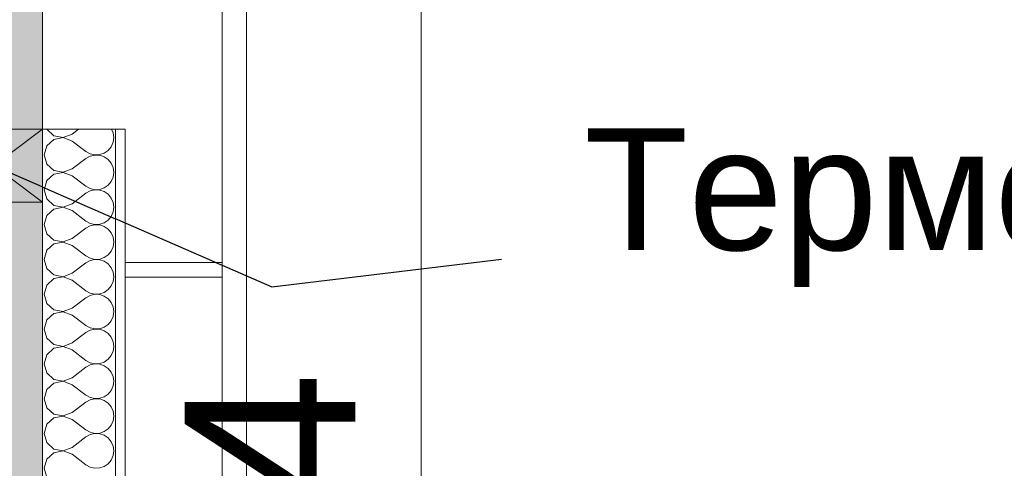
# Model space of a CAD drawing. Header units: millimetres. Extents: x -467606 to 1964440, y -17510 to 201584.
# Tile 15 of 43: x -457862 to -455841, y 6154 to 7075. Entities that reach past the tile are written whole.
import ezdxf

# ---------------------------------------------------------------- set-up
doc = ezdxf.new("R2010")
doc.units = ezdxf.units.MM
doc.header["$MEASUREMENT"] = 0
doc.set_wipeout_variables(frame=1)
doc.linetypes.add('Wipeout_Contour', pattern=[1000, 0, -1000])
for name, color, linetype, lineweight in [('0_Ном._пера__1', 7, 'Continuous', 0), ('0_Ном._пера__120', 7, 'Continuous', 0), ('АР-Стены_внешние_.АР_Ном._пера__1', 7, 'Continuous', 0), ('АР-Стены_внешние_.АР_Ном._пера__120', 7, 'Continuous', 0), ('АР-Стены_внутренние_пилоны.АР_Ном._пера__1', 7, 'Continuous', 0), ('АР-Чертеж-Размеры.АР_Ном._пера__1', 7, 'Continuous', 0), ('Разрез_Заливки_Ном._пера__1', 7, 'Continuous', 0)]:
    doc.layers.add(name, color=color, linetype=linetype, lineweight=lineweight)
for name, color, linetype in [('АР-Стены_внешние_.АР', 7, 'Continuous'), ('АР-Чертеж-Размеры.АР', 7, 'Continuous'), ('Разрез_Заливки', 7, 'Continuous')]:
    doc.layers.add(name, color=color, linetype=linetype)
doc.styles.add('РЎР“Р•РќР•Р\xa0Р\x98Р\xa0_РЎРўР\x98Р›Р¬_1', font='arial.ttf')
doc.styles.add('РЎР“Р•РќР•Р\xa0Р\x98Р\xa0_РЎРўР\x98Р›Р¬_2', font='arial.ttf')
doc.dimstyles.new('СГЕНЕРИР_СТИЛЬ__1', dxfattribs={"dimtxt": 0.18, "dimasz": 91.2, "dimexe": 0.18, "dimexo": 0.0625, "dimgap": 0, "dimtad": 0, "dimtih": 1, "dimtoh": 1, "dimdec": 4, "dimzin": 0, "dimdsep": 46, "dimcen": 0.09, "dimadec": 0, "dimazin": 0, "dimtfac": 1, "dimtdec": 4, "dimtmove": 0, "dimatfit": 3, "dimldrblk": 'ARROWHEAD_11', "dimfxl": 1, "dimtolj": 1, "dimtzin": 0, "dimarcsym": 0})
doc.dimstyles.new('СГЕНЕРИР_СТИЛЬ__2', dxfattribs={"dimtxt": 350, "dimasz": 237.5, "dimexe": 0.18, "dimexo": 300000, "dimgap": 0, "dimtad": 1, "dimlfac": 0.001, "dimzin": 0, "dimdsep": 46, "dimtxsty": 'РЎР“Р•РќР•Р\xa0Р\x98Р\xa0_РЎРўР\x98Р›Р¬_1', "dimblk": 'ARROWHEAD_6', "dimblk1": 'ARROWHEAD_6', "dimblk2": 'ARROWHEAD_6', "dimcen": 0.09, "dimclrd": 7, "dimclre": 7, "dimclrt": 7, "dimadec": 0, "dimazin": 0, "dimtfac": 1, "dimtdec": 4, "dimtmove": 0, "dimatfit": 3, "dimfxl": 1, "dimtolj": 1, "dimtzin": 0, "dimarcsym": 0})
doc.dimstyles.new('СГЕНЕРИР_СТИЛЬ__7', dxfattribs={"dimtxt": 400, "dimasz": 237.5, "dimexe": 0.18, "dimexo": 2000, "dimgap": 0, "dimtad": 1, "dimlfac": 0.001, "dimzin": 0, "dimdsep": 46, "dimtxsty": 'РЎР“Р•РќР•Р\xa0Р\x98Р\xa0_РЎРўР\x98Р›Р¬_2', "dimblk": 'ARROWHEAD_6', "dimblk1": 'ARROWHEAD_6', "dimblk2": 'ARROWHEAD_6', "dimcen": 0.09, "dimclrd": 7, "dimclre": 7, "dimclrt": 7, "dimadec": 0, "dimazin": 0, "dimtfac": 1, "dimtdec": 4, "dimtmove": 0, "dimatfit": 3, "dimfxl": 1, "dimtolj": 1, "dimtzin": 0, "dimarcsym": 0})

# ---------------------------------------------------------------- blocks, each defined once
blk = doc.blocks.new('*X127')
at = {"layer": 'АР-Стены_внешние_.АР_Ном._пера__120', "color": 7, "linetype": 'Continuous', "lineweight": 0}
for p, q in [((-457806.2, 6850), (-457806.2, 6849.8)), ((-457806.2, 6849.8), (-457791.8, 6836.6)), ((-457754.4, 6840), (-457741, 6850)), ((-457670, 6842.6), (-457673.3, 6850)), ((-457791.8, 6836.6), (-457772.6, 6833)), ((-457772.6, 6832.7), (-457791.8, 6829.1)), ((-457772.6, 6833), (-457754.4, 6840)), ((-457754.4, 6825.7), (-457772.6, 6832.7)), ((-457668.7, 6832.9), (-457670, 6842.6)), ((-457670, 6823.1), (-457668.7, 6832.9)), ((-457806.2, 6815.9), (-457811.5, 6797.1)), ((-457791.8, 6829.1), (-457806.2, 6815.9)), ((-457754.4, 6825.7), (-457725.8, 6804.3)), ((-457680.3, 6806.5), (-457674, 6814.1)), ((-457674, 6814.1), (-457670, 6823.1)), ((-457811.5, 6797.1), (-457806.2, 6778.4)), ((-457754.4, 6768.6), (-457725.8, 6790)), ((-457725.8, 6804.3), (-457717.2, 6799.5)), ((-457717.2, 6794.8), (-457725.8, 6790)), ((-457717.2, 6799.5), (-457707.6, 6797.3)), ((-457707.6, 6797), (-457717.2, 6794.8)), ((-457707.6, 6797.3), (-457697.7, 6797.8)), ((-457697.7, 6796.5), (-457707.6, 6797)), ((-457697.7, 6797.8), (-457688.4, 6800.9)), ((-457688.4, 6793.4), (-457697.7, 6796.5)), ((-457688.4, 6800.9), (-457680.3, 6806.5)), ((-457680.3, 6787.8), (-457688.4, 6793.4)), ((-457806.2, 6778.4), (-457791.8, 6765.2)), ((-457674, 6780.2), (-457680.3, 6787.8)), ((-457670, 6771.2), (-457674, 6780.2)), ((-457668.7, 6761.4), (-457670, 6771.2)), ((-457791.8, 6757.7), (-457806.2, 6744.5)), ((-457791.8, 6765.2), (-457772.6, 6761.6)), ((-457772.6, 6761.3), (-457791.8, 6757.7)), ((-457772.6, 6761.6), (-457754.4, 6768.6)), ((-457754.4, 6754.3), (-457772.6, 6761.3)), ((-457754.4, 6754.3), (-457725.8, 6732.9)), ((-457674, 6742.7), (-457670, 6751.7)), ((-457670, 6751.7), (-457668.7, 6761.4)), ((-457806.2, 6744.5), (-457811.5, 6725.7)), ((-457725.8, 6732.9), (-457717.2, 6728.1)), ((-457697.7, 6726.3), (-457688.4, 6729.5)), ((-457688.4, 6729.5), (-457680.3, 6735.1)), ((-457680.3, 6735.1), (-457674, 6742.7)), ((-457811.5, 6725.7), (-457806.2, 6706.9)), ((-457754.4, 6697.1), (-457725.8, 6718.6)), ((-457717.2, 6723.3), (-457725.8, 6718.6)), ((-457717.2, 6728.1), (-457707.6, 6725.9)), ((-457707.6, 6725.6), (-457717.2, 6723.3)), ((-457707.6, 6725.9), (-457697.7, 6726.3)), ((-457697.7, 6725.1), (-457707.6, 6725.6)), ((-457688.4, 6721.9), (-457697.7, 6725.1)), ((-457680.3, 6716.4), (-457688.4, 6721.9)), ((-457674, 6708.8), (-457680.3, 6716.4)), ((-457670, 6699.8), (-457674, 6708.8)), ((-457806.2, 6706.9), (-457791.8, 6693.8)), ((-457791.8, 6693.8), (-457772.6, 6690.1)), ((-457772.6, 6689.9), (-457791.8, 6686.2)), ((-457772.6, 6690.1), (-457754.4, 6697.1)), ((-457754.4, 6682.9), (-457772.6, 6689.9)), ((-457668.7, 6690), (-457670, 6699.8)), ((-457670, 6680.2), (-457668.7, 6690)), ((-457806.2, 6673.1), (-457811.5, 6654.3)), ((-457791.8, 6686.2), (-457806.2, 6673.1)), ((-457754.4, 6682.9), (-457725.8, 6661.4)), ((-457680.3, 6663.6), (-457674, 6671.2)), ((-457674, 6671.2), (-457670, 6680.2)), ((-457811.5, 6654.3), (-457806.2, 6635.5)), ((-457725.8, 6661.4), (-457717.2, 6656.7)), ((-457717.2, 6651.9), (-457725.8, 6647.1)), ((-457717.2, 6656.7), (-457707.6, 6654.4)), ((-457707.6, 6654.1), (-457717.2, 6651.9)), ((-457707.6, 6654.4), (-457697.7, 6654.9)), ((-457697.7, 6653.7), (-457707.6, 6654.1)), ((-457697.7, 6654.9), (-457688.4, 6658.1)), ((-457688.4, 6650.5), (-457697.7, 6653.7)), ((-457688.4, 6658.1), (-457680.3, 6663.6)), ((-457680.3, 6644.9), (-457688.4, 6650.5)), ((-457806.2, 6635.5), (-457791.8, 6622.3)), ((-457754.4, 6625.7), (-457725.8, 6647.1)), ((-457674, 6637.3), (-457680.3, 6644.9)), ((-457670, 6628.3), (-457674, 6637.3)), ((-457668.7, 6618.6), (-457670, 6628.3)), ((-457791.8, 6614.8), (-457806.2, 6601.6)), ((-457791.8, 6622.3), (-457772.6, 6618.7)), ((-457772.6, 6618.4), (-457791.8, 6614.8)), ((-457772.6, 6618.7), (-457754.4, 6625.7)), ((-457754.4, 6611.4), (-457772.6, 6618.4)), ((-457754.4, 6611.4), (-457725.8, 6590)), ((-457674, 6599.8), (-457670, 6608.8)), ((-457670, 6608.8), (-457668.7, 6618.6)), ((-457806.2, 6601.6), (-457811.5, 6582.9)), ((-457725.8, 6590), (-457717.2, 6585.2)), ((-457688.4, 6586.6), (-457680.3, 6592.2)), ((-457680.3, 6592.2), (-457674, 6599.8)), ((-457811.5, 6582.9), (-457806.2, 6564.1)), ((-457754.4, 6554.3), (-457725.8, 6575.7)), ((-457717.2, 6580.5), (-457725.8, 6575.7)), ((-457717.2, 6585.2), (-457707.6, 6583)), ((-457707.6, 6582.7), (-457717.2, 6580.5)), ((-457707.6, 6583), (-457697.7, 6583.5)), ((-457697.7, 6582.2), (-457707.6, 6582.7)), ((-457697.7, 6583.5), (-457688.4, 6586.6)), ((-457688.4, 6579.1), (-457697.7, 6582.2)), ((-457680.3, 6573.5), (-457688.4, 6579.1)), ((-457674, 6565.9), (-457680.3, 6573.5)), ((-457806.2, 6564.1), (-457791.8, 6550.9)), ((-457791.8, 6550.9), (-457772.6, 6547.3)), ((-457772.6, 6547), (-457791.8, 6543.4)), ((-457772.6, 6547.3), (-457754.4, 6554.3)), ((-457754.4, 6540), (-457772.6, 6547)), ((-457670, 6556.9), (-457674, 6565.9)), ((-457668.7, 6547.1), (-457670, 6556.9)), ((-457670, 6537.4), (-457668.7, 6547.1)), ((-457806.2, 6530.2), (-457811.5, 6511.4)), ((-457791.8, 6543.4), (-457806.2, 6530.2)), ((-457754.4, 6540), (-457725.8, 6518.6)), ((-457680.3, 6520.8), (-457674, 6528.4)), ((-457674, 6528.4), (-457670, 6537.4)), ((-457811.5, 6511.4), (-457806.2, 6492.7)), ((-457725.8, 6518.6), (-457717.2, 6513.8)), ((-457717.2, 6509.1), (-457725.8, 6504.3)), ((-457717.2, 6513.8), (-457707.6, 6511.6)), ((-457707.6, 6511.3), (-457717.2, 6509.1)), ((-457707.6, 6511.6), (-457697.7, 6512.1)), ((-457697.7, 6510.8), (-457707.6, 6511.3)), ((-457697.7, 6512.1), (-457688.4, 6515.2)), ((-457688.4, 6507.7), (-457697.7, 6510.8)), ((-457688.4, 6515.2), (-457680.3, 6520.8)), ((-457680.3, 6502.1), (-457688.4, 6507.7)), ((-457806.2, 6492.7), (-457791.8, 6479.5)), ((-457754.4, 6482.9), (-457725.8, 6504.3)), ((-457674, 6494.5), (-457680.3, 6502.1)), ((-457670, 6485.5), (-457674, 6494.5)), ((-457791.8, 6471.9), (-457806.2, 6458.8)), ((-457791.8, 6479.5), (-457772.6, 6475.9)), ((-457772.6, 6475.6), (-457791.8, 6471.9)), ((-457772.6, 6475.9), (-457754.4, 6482.9)), ((-457754.4, 6468.6), (-457772.6, 6475.6)), ((-457754.4, 6468.6), (-457725.8, 6447.1)), ((-457674, 6456.9), (-457670, 6466)), ((-457668.7, 6475.7), (-457670, 6485.5)), ((-457670, 6466), (-457668.7, 6475.7)), ((-457806.2, 6458.8), (-457811.5, 6440)), ((-457725.8, 6447.1), (-457717.2, 6442.4)), ((-457688.4, 6443.8), (-457680.3, 6449.4)), ((-457680.3, 6449.4), (-457674, 6456.9)), ((-457811.5, 6440), (-457806.2, 6421.2)), ((-457754.4, 6411.4), (-457725.8, 6432.9)), ((-457717.2, 6437.6), (-457725.8, 6432.9)), ((-457717.2, 6442.4), (-457707.6, 6440.1)), ((-457707.6, 6439.9), (-457717.2, 6437.6)), ((-457707.6, 6440.1), (-457697.7, 6440.6)), ((-457697.7, 6439.4), (-457707.6, 6439.9)), ((-457697.7, 6440.6), (-457688.4, 6443.8)), ((-457688.4, 6436.2), (-457697.7, 6439.4)), ((-457680.3, 6430.6), (-457688.4, 6436.2)), ((-457674, 6423.1), (-457680.3, 6430.6)), ((-457806.2, 6421.2), (-457791.8, 6408.1)), ((-457791.8, 6408.1), (-457772.6, 6404.4)), ((-457772.6, 6404.4), (-457754.4, 6411.4)), ((-457670, 6414), (-457674, 6423.1)), ((-457668.7, 6404.3), (-457670, 6414)), ((-457806.2, 6387.3), (-457811.5, 6368.6)), ((-457791.8, 6400.5), (-457806.2, 6387.3)), ((-457772.6, 6404.1), (-457791.8, 6400.5)), ((-457754.4, 6397.1), (-457772.6, 6404.1)), ((-457754.4, 6397.1), (-457725.8, 6375.7)), ((-457680.3, 6377.9), (-457674, 6385.5)), ((-457674, 6385.5), (-457670, 6394.5)), ((-457670, 6394.5), (-457668.7, 6404.3)), ((-457811.5, 6368.6), (-457806.2, 6349.8)), ((-457725.8, 6375.7), (-457717.2, 6370.9)), ((-457717.2, 6366.2), (-457725.8, 6361.4)), ((-457717.2, 6370.9), (-457707.6, 6368.7)), ((-457707.6, 6368.4), (-457717.2, 6366.2)), ((-457707.6, 6368.7), (-457697.7, 6369.2)), ((-457697.7, 6367.9), (-457707.6, 6368.4)), ((-457697.7, 6369.2), (-457688.4, 6372.3)), ((-457688.4, 6364.8), (-457697.7, 6367.9)), ((-457688.4, 6372.3), (-457680.3, 6377.9)), ((-457680.3, 6359.2), (-457688.4, 6364.8)), ((-457806.2, 6349.8), (-457791.8, 6336.6)), ((-457754.4, 6340), (-457725.8, 6361.4)), ((-457674, 6351.6), (-457680.3, 6359.2)), ((-457670, 6342.6), (-457674, 6351.6)), ((-457791.8, 6329.1), (-457806.2, 6315.9)), ((-457791.8, 6336.6), (-457772.6, 6333)), ((-457772.6, 6332.7), (-457791.8, 6329.1)), ((-457772.6, 6333), (-457754.4, 6340)), ((-457754.4, 6325.7), (-457772.6, 6332.7)), ((-457754.4, 6325.7), (-457725.8, 6304.3)), ((-457668.7, 6332.9), (-457670, 6342.6)), ((-457670, 6323.1), (-457668.7, 6332.9)), ((-457806.2, 6315.9), (-457811.5, 6297.1)), ((-457725.8, 6304.3), (-457717.2, 6299.5)), ((-457688.4, 6300.9), (-457680.3, 6306.5)), ((-457680.3, 6306.5), (-457674, 6314.1)), ((-457674, 6314.1), (-457670, 6323.1)), ((-457811.5, 6297.1), (-457806.2, 6278.4)), ((-457754.4, 6268.6), (-457725.8, 6290)), ((-457717.2, 6294.8), (-457725.8, 6290)), ((-457717.2, 6299.5), (-457707.6, 6297.3)), ((-457707.6, 6297), (-457717.2, 6294.8)), ((-457707.6, 6297.3), (-457697.7, 6297.8)), ((-457697.7, 6296.5), (-457707.6, 6297)), ((-457697.7, 6297.8), (-457688.4, 6300.9)), ((-457688.4, 6293.4), (-457697.7, 6296.5)), ((-457680.3, 6287.8), (-457688.4, 6293.4)), ((-457674, 6280.2), (-457680.3, 6287.8)), ((-457806.2, 6278.4), (-457791.8, 6265.2)), ((-457791.8, 6265.2), (-457772.6, 6261.6)), ((-457772.6, 6261.6), (-457754.4, 6268.6)), ((-457670, 6271.2), (-457674, 6280.2)), ((-457668.7, 6261.4), (-457670, 6271.2)), ((-457806.2, 6244.5), (-457811.5, 6225.7)), ((-457791.8, 6257.7), (-457806.2, 6244.5)), ((-457772.6, 6261.3), (-457791.8, 6257.7)), ((-457754.4, 6254.3), (-457772.6, 6261.3)), ((-457754.4, 6254.3), (-457725.8, 6232.9)), ((-457674, 6242.7), (-457670, 6251.7)), ((-457670, 6251.7), (-457668.7, 6261.4)), ((-457811.5, 6225.7), (-457806.2, 6206.9)), ((-457725.8, 6232.9), (-457717.2, 6228.1)), ((-457717.2, 6228.1), (-457707.6, 6225.9)), ((-457707.6, 6225.6), (-457717.2, 6223.3)), ((-457707.6, 6225.9), (-457697.7, 6226.3)), ((-457697.7, 6225.1), (-457707.6, 6225.6)), ((-457697.7, 6226.3), (-457688.4, 6229.5)), ((-457688.4, 6221.9), (-457697.7, 6225.1)), ((-457688.4, 6229.5), (-457680.3, 6235.1)), ((-457680.3, 6235.1), (-457674, 6242.7)), ((-457806.2, 6206.9), (-457791.8, 6193.8)), ((-457754.4, 6197.1), (-457725.8, 6218.6)), ((-457717.2, 6223.3), (-457725.8, 6218.6)), ((-457680.3, 6216.4), (-457688.4, 6221.9)), ((-457674, 6208.8), (-457680.3, 6216.4)), ((-457670, 6199.8), (-457674, 6208.8)), ((-457791.8, 6186.2), (-457806.2, 6173.1)), ((-457791.8, 6193.8), (-457772.6, 6190.1)), ((-457772.6, 6189.9), (-457791.8, 6186.2)), ((-457772.6, 6190.1), (-457754.4, 6197.1)), ((-457754.4, 6182.9), (-457772.6, 6189.9)), ((-457668.7, 6190), (-457670, 6199.8)), ((-457670, 6180.2), (-457668.7, 6190)), ((-457806.2, 6173.1), (-457811.5, 6154.3)), ((-457754.4, 6182.9), (-457725.8, 6161.4)), ((-457688.4, 6158.1), (-457680.3, 6163.6)), ((-457680.3, 6163.6), (-457674, 6171.2)), ((-457674, 6171.2), (-457670, 6180.2)), ((-457811.5, 6154.3), (-457806.2, 6135.5)), ((-457725.8, 6161.4), (-457717.2, 6156.7)), ((-457717.2, 6156.7), (-457707.6, 6154.4)), ((-457707.6, 6154.4), (-457697.7, 6154.9)), ((-457697.7, 6154.9), (-457688.4, 6158.1))]:
    blk.add_line(p, q, dxfattribs=at)
blk = doc.blocks.new('Штриховка_63_3', base_point=(0, 0))
at = {"color": 254, "linetype": 'Wipeout_Contour', "lineweight": 0, "ltscale": 1831096.103086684}
blk.add_wipeout([(-457665.1, 3900), (-457665.1, 6850), (-457815.1, 6850), (-457815.1, 3900)], dxfattribs=at).dxf.layer = 'АР-Стены_внешние_.АР'
at = {"layer": 'АР-Стены_внешние_.АР_Ном._пера__1', "color": 7, "linetype": 'Continuous', "lineweight": 0, "flags": 128}
blk.add_lwpolyline([(-457665.1, 3900), (-457815.1, 3900), (-457815.1, 6850), (-457665.1, 6850)], close=True, dxfattribs=at)
at = {"layer": 'АР-Стены_внешние_.АР_Ном._пера__120', "color": 7, "linetype": 'Continuous', "lineweight": 0}
blk.add_blockref('*X127', (0, 0), dxfattribs=at)
blk = doc.blocks.new('*D153')
at = {"layer": 'АР-Чертеж-Размеры.АР_Ном._пера__1', "color": 7, "linetype": 'Continuous', "lineweight": 0, "transparency": 16777216}
for p, q in [((-457038, 7640), (-457038, 7827.5)), ((-456913, 7515), (-457163, 7765)), ((-456803.6, 7640), (-457272.3, 7640)), ((-457038, 4095), (-457038, 7640)), ((-457163, 4220), (-456913, 3970)), ((-456803.6, 4095), (-457272.3, 4095)), ((-457038, 3907.5), (-457038, 4095))]:
    blk.add_line(p, q, dxfattribs=at)
at = {"layer": 'АР-Чертеж-Размеры.АР_Ном._пера__1', "color": 7, "lineweight": 0, "transparency": 16777216, "insert": (-457108, 5400.4), "char_height": 350, "attachment_point": 7, "rotation": 90, "style": 'РЎР“Р•РќР•Р\xa0Р\x98Р\xa0_РЎРўР\x98Р›Р¬_1'}
blk.add_mtext('\\A1;{\\pql;\\fArial|b0|i0|c204|p0;\\W1.000000;3,54}', dxfattribs=at)
blk = doc.blocks.new('ARROWHEAD_6')
at = {"color": 0, "linetype": 'Continuous', "lineweight": 0}
for p, q in [((-0.5, -0.5), (0.5, 0.5)), ((0, 0), (-1, 0))]:
    blk.add_line(p, q, dxfattribs=at)
blk = doc.blocks.new('*D301')
at = {"layer": 'АР-Чертеж-Размеры.АР_Ном._пера__1', "color": 7, "linetype": 'Continuous', "lineweight": 0, "transparency": 16777216}
for p, q in [((-465214, 60060), (-465214, 60247.5)), ((-465089, 59935), (-465339, 60185)), ((-449955.3, 60060), (-465448.4, 60060)), ((-465214, 349.8), (-465214, 60060)), ((-465339, 474.8), (-465089, 224.8)), ((-464979.6, 349.8), (-465448.4, 349.8)), ((-465214, 162.3), (-465214, 349.8))]:
    blk.add_line(p, q, dxfattribs=at)
at = {"layer": 'АР-Чертеж-Размеры.АР_Ном._пера__1', "color": 7, "lineweight": 0, "transparency": 16777216, "insert": (-465294, 29518.5), "char_height": 400, "attachment_point": 7, "rotation": 90, "style": 'РЎР“Р•РќР•Р\xa0Р\x98Р\xa0_РЎРўР\x98Р›Р¬_2'}
blk.add_mtext('\\A1;{\\pql;\\fArial|b0|i0|c204|p0;\\W1.000000;59,71}', dxfattribs=at)
blk = doc.blocks.new('ARROWHEAD_11')
at = {"color": 0, "linetype": 'Continuous', "lineweight": 0}
blk.add_line((0, 0), (-1, 0), dxfattribs=at)
at = {"color": 0, "linetype": 'Continuous', "lineweight": 0, "const_width": 0.25, "flags": 128}
blk.add_lwpolyline([(-0.125, 0, 1), (0.125, 0, 1)], format="xyb", close=True, dxfattribs=at)

msp = doc.modelspace()

# ---------------------------------------------------------------- linework, layer by layer
at = {"layer": 'Разрез_Заливки_Ном._пера__1', "color": 7, "linetype": 'Continuous', "lineweight": 0, "flags": 128}
msp.add_lwpolyline([(-457927.797, 8570), (-457846.597, 8570, -0.41421356), (-457396.597, 8120), (-457396.597, 7831.378), (-457396.597, 4990), (-457446.597, 4990), (-457446.597, 7831.378), (-457446.597, 8120, 0.9307533), (-458324.195, 8120), (-458324.195, 7069.213), (-458377.797, 7069.213), (-458377.797, 8120, -0.41421356)], format="xyb", close=True, dxfattribs=at)

# ---------------------------------------------------------------- next in the draw order: block references
at = {"layer": 'АР-Стены_внешние_.АР_Ном._пера__120', "color": 7, "linetype": 'Continuous', "lineweight": 0}
msp.add_blockref('Штриховка_63_3', (0, 0), dxfattribs=at)

# ---------------------------------------------------------------- next in the draw order: wipeouts: each hides what was drawn before it
at = {"color": 254, "linetype": 'Wipeout_Contour', "lineweight": 0, "ltscale": 1830371.564400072}
msp.add_wipeout([(-457645.093, 6576.531), (-457446.597, 6576.531), (-457446.597, 6546.531), (-457645.093, 6546.531)], dxfattribs=at).dxf.layer = 'Разрез_Заливки'

# ---------------------------------------------------------------- next in the draw order: hatches: boundary and pattern name
at = {"layer": 'АР-Стены_внутренние_пилоны.АР_Ном._пера__1', "linetype": 'Continuous', "lineweight": 0}
h = msp.add_hatch(dxfattribs=at)
h.set_pattern_fill('ЖЕЛЕЗОБЕТОН__PROJECT__0003', style=0, pattern_type=2)
h.set_pattern_definition([(45, (0, 0), (-84.852814, 84.852814), []), (45, (-42.43, 42.43), (-84.852814, 84.852814), [90, -30, 0, -30])])
h.paths.add_polyline_path([(-457815.093, -4799.999), (-458015.093, -4799.999), (-458015.093, 7780), (-457815.093, 7780)])

# ---------------------------------------------------------------- next in the draw order: linework, layer by layer
at = {"layer": '0_Ном._пера__120', "color": 7, "linetype": 'Continuous', "lineweight": 0}
for points in [[(-457815.093, 6700), (-457815.039, 6850), (-458015.093, 6700), (-458015.093, 6850)], [(-457815.093, 6850), (-458015.093, 6850), (-458015.093, 6700), (-457815.093, 6700)], [(-457665.093, 4515), (-457645.093, 4515), (-457645.093, 6850), (-457665.093, 6850)]]:
    msp.add_lwpolyline(points, close=True, dxfattribs=at)
at = {"layer": 'АР-Стены_внутренние_пилоны.АР_Ном._пера__1', "color": 7, "linetype": 'Continuous', "lineweight": 0, "flags": 128}
msp.add_lwpolyline([(-457815.093, -4799.999), (-458015.093, -4799.999), (-458015.093, 7780), (-457815.093, 7780)], close=True, dxfattribs=at)
at = {"layer": 'Разрез_Заливки_Ном._пера__1', "color": 7, "linetype": 'Continuous', "lineweight": 0, "flags": 128}
msp.add_lwpolyline([(-457645.093, 6576.531), (-457446.597, 6576.531), (-457446.597, 6546.531), (-457645.093, 6546.531)], close=True, dxfattribs=at)

# ---------------------------------------------------------------- next in the draw order: dimensions: what is measured, and where the dimension line sits
at = {"layer": 'АР-Чертеж-Размеры.АР', "color": 7, "linetype": 'Continuous', "lineweight": 0}
for base, p1, p2, dimstyle, picture, middle in [((-465213.993, 60060), (-465598.755, 349.782), (-449755.323, 60060), 'СГЕНЕРИР_СТИЛЬ__7', '*D301', (-465493.993, 30188.545)), ((-457037.954256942, 7640.000000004), (-457665.092957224, 4095.000000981), (-457645.092957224, 7640.000000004), 'СГЕНЕРИР_СТИЛЬ__2', '*D153', (-457282.95425575, 5853.492992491))]:
    dim = msp.add_linear_dim(base=base, p1=p1, p2=p2, angle=90, dimstyle=dimstyle, dxfattribs=at)
    dim.commit()
    dim.dimension.update_dxf_attribs({"geometry": picture, "text_midpoint": middle, "dimtype": 160, "text_rotation": 90})

# ---------------------------------------------------------------- next in the draw order: wipeouts: each hides what was drawn before it
at = {"color": 7, "linetype": 'Wipeout_Contour', "lineweight": 0, "ltscale": 1821615.762176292}
msp.add_wipeout([(-456752.904, 7022.915), (-453955.988, 7022.915), (-453955.988, 6390.057), (-456752.904, 6390.057)], dxfattribs=at).dxf.layer = '0_Ном._пера__1'

# ---------------------------------------------------------------- next in the draw order: texts
at = {"layer": '0_Ном._пера__1', "color": 7, "linetype": 'Continuous', "lineweight": 0, "insert": (-454195.988, 6526.523), "char_height": 250, "attachment_point": 9, "style": 'РЎР“Р•РќР•Р\xa0Р\x98Р\xa0_РЎРўР\x98Р›Р¬_1'}
msp.add_mtext('\\A1;{\\pqr;\\fArial|b0|i0|c204|p0;\\W1.000000;Термовкладыш}', dxfattribs=at)

# ---------------------------------------------------------------- next in the draw order: leaders
at = {"layer": '0_Ном._пера__1', "color": 7, "linetype": 'Continuous', "lineweight": 0, "annotation_type": 0, "has_hookline": 1, "hookline_direction": 0, "text_width": 2475.102}
msp.add_leader([(-457915.066, 6775), (-457344.306, 6526.523), (-456872.904, 6583.665)], dimstyle='СГЕНЕРИР_СТИЛЬ__1', dxfattribs=at)

doc.saveas('drawing.dxf')
